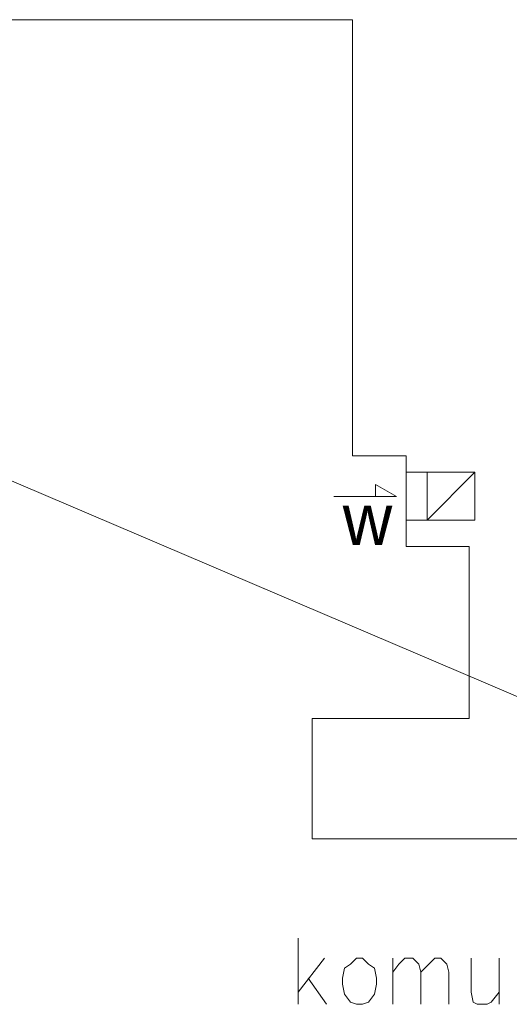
# Model space of a CAD drawing. Header units: centimetres. Extents: x -16053 to 7031, y -7778 to 254.
# Tile 73 of 256: x -13033 to -12890, y -1158 to -869. Entities that reach past the tile are written whole.
import ezdxf

# ---------------------------------------------------------------- set-up
doc = ezdxf.new("R2010")
doc.units = ezdxf.units.CM
doc.header["$MEASUREMENT"] = 0
doc.layers.add('konstrukcja', color=250, linetype='CONTINUOUS', lineweight=15)
doc.layers.add('T - opisy', color=250, linetype='CONTINUOUS', lineweight=13)
doc.styles.add('trafik_verdana', font='txt')

msp = doc.modelspace()

# ---------------------------------------------------------------- linework, layer by layer
at = {"layer": 'konstrukcja', "linetype": 'Continuous'}
for p, q in [((-12935.73, -869.025), (-13045.73, -869.025)), ((-12935.73, -869.025), (-12935.73, -996.83)), ((-12935.73, -996.83), (-12920.057, -996.83)), ((-12920.057, -996.83), (-12935.73, -996.83)), ((-12920.057, -996.83), (-12920.057, -1023.475)), ((-12901.598, -1023.475), (-12920.057, -1023.475)), ((-12901.598, -1023.475), (-12901.598, -1050.879)), ((-12901.598, -1050.879), (-12901.598, -1073.83)), ((-12901.598, -1073.83), (-12947.5, -1073.83)), ((-12947.5, -1073.83), (-12947.5, -1109.139)), ((-12947.5, -1109.139), (-12878.059, -1109.139))]:
    msp.add_line(p, q, dxfattribs=at)
for points in [[(-12951.617, -1157.647), (-12951.617, -1138.227)], [(-12943.967, -1144.112), (-12951.617, -1154.116)], [(-12934.551, -1144.112), (-12936.316, -1145.877), (-12938.082, -1147.054), (-12938.67, -1149.997), (-12938.67, -1151.762), (-12938.082, -1154.704), (-12936.316, -1157.058), (-12934.551, -1157.647), (-12932.785, -1157.647), (-12931.02, -1157.058), (-12929.254, -1154.704), (-12928.666, -1151.762), (-12928.666, -1149.997), (-12929.254, -1147.054), (-12931.02, -1145.877), (-12932.785, -1144.112), (-12934.551, -1144.112)], [(-12923.958, -1157.647), (-12923.958, -1144.112)], [(-12923.958, -1148.231), (-12922.193, -1145.877), (-12920.427, -1144.112), (-12918.073, -1144.112), (-12916.308, -1145.877), (-12915.719, -1148.231), (-12915.719, -1157.647)], [(-12915.719, -1148.231), (-12913.365, -1145.877), (-12911.6, -1144.112), (-12909.834, -1144.112), (-12908.069, -1145.877), (-12907.481, -1148.231), (-12907.481, -1157.647)], [(-12901.007, -1144.112), (-12901.007, -1154.116), (-12900.419, -1157.058), (-12899.242, -1157.647), (-12896.299, -1157.647), (-12895.122, -1157.058), (-12892.768, -1154.116)], [(-12892.768, -1144.112), (-12892.768, -1157.647)], [(-12948.674, -1149.997), (-12943.378, -1157.647)]]:
    msp.add_lwpolyline(points, dxfattribs=at)
at = {"layer": 'T - opisy', "ltscale": 10}
msp.add_line((-12863.893, -1077.568), (-13176.337, -944.172), dxfattribs=at)
at = {"layer": 'T - opisy', "linetype": 'ByBlock'}
for p, q in [((-12913.914, -1001.705), (-12920.057, -1001.705)), ((-12913.914, -1015.705), (-12899.914, -1001.705)), ((-12922.896, -1008.771), (-12928.964, -1005.229)), ((-12928.964, -1005.229), (-12928.964, -1008.771)), ((-12941.167, -1008.771), (-12922.896, -1008.771)), ((-12913.914, -1015.705), (-12920.057, -1015.705))]:
    msp.add_line(p, q, dxfattribs=at)
msp.add_lwpolyline([(-12913.914, -1001.705), (-12899.914, -1001.705), (-12899.914, -1015.705), (-12913.914, -1015.705)], close=True, dxfattribs=at)

# ---------------------------------------------------------------- texts
at = {"layer": 'T - opisy', "linetype": 'Continuous', "ltscale": 30, "insert": (-12938.588, -1007.996), "char_height": 15, "width": 382.98119, "attachment_point": 1, "style": 'trafik_verdana'}
msp.add_mtext('w', dxfattribs=at)

doc.saveas('drawing.dxf')
